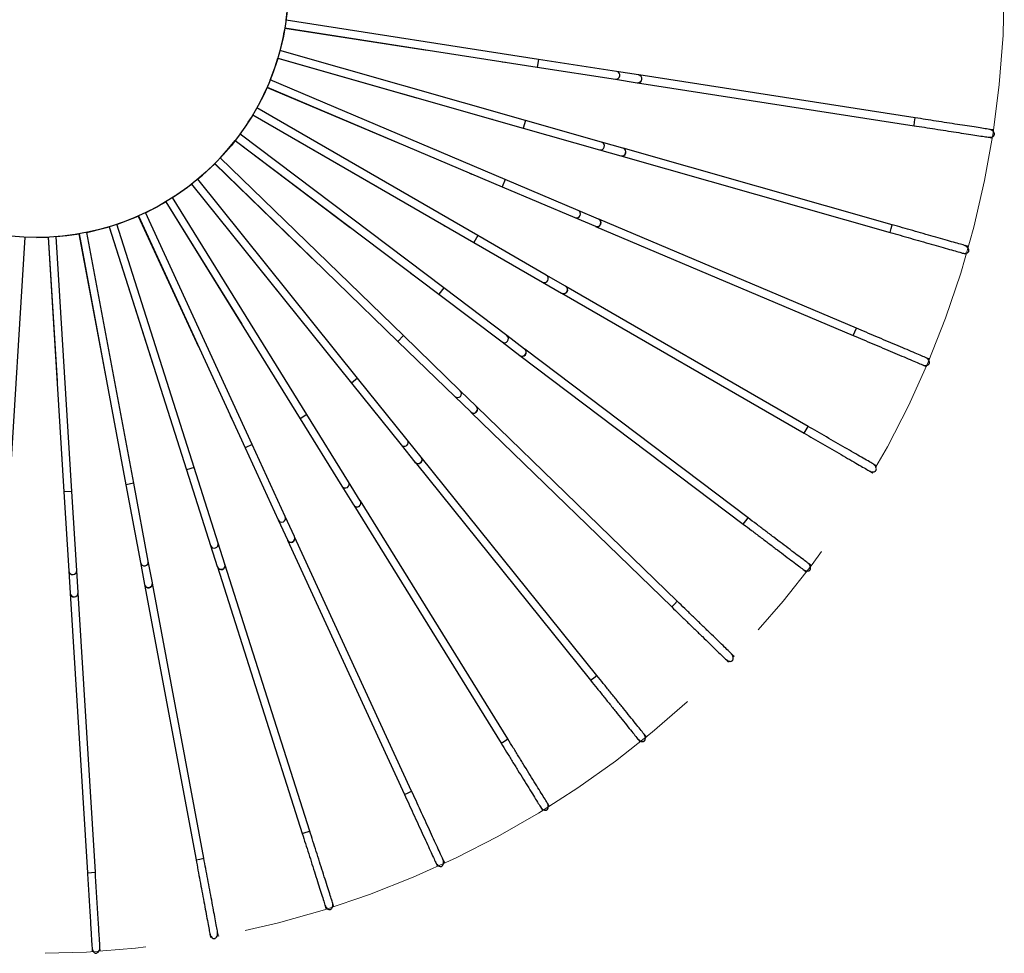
# Model space of a CAD drawing. Header units: millimetres. Extents: x 63 to 126, y 118 to 245.
# Tile 16 of 17: x 101 to 126, y 196 to 219. Entities that reach past the tile are written whole.
import ezdxf

# ---------------------------------------------------------------- set-up
doc = ezdxf.new("R2010")
doc.units = ezdxf.units.MM
doc.linetypes.add('CENTERX2', pattern=[20.32, 12.7, -2.54, 2.54, -2.54])
doc.styles.add('SLDTEXTSTYLE0', font='TXT', dxfattribs={"width": 0.75})
doc.dimstyles.new('SLDDIMSTYLE0', dxfattribs={"dimtxt": 3.5, "dimasz": 3.302, "dimexe": 0, "dimexo": 0.0625, "dimgap": 0.875, "dimtad": 1, "dimdec": 0, "dimlfac": 10, "dimrnd": 1e-09, "dimzin": 12, "dimdsep": 46, "dimtxsty": 'SLDTEXTSTYLE0', "dimsah": 1, "dimcen": 0.09, "dimadec": 0, "dimazin": 3, "dimtfac": 1, "dimtdec": 0, "dimtofl": 0, "dimtmove": 0, "dimatfit": 3, "dimfxl": 0, "dimfrac": 2, "dimtolj": 1, "dimtzin": 12, "dimarcsym": 0})

# ---------------------------------------------------------------- blocks, each defined once
blk = doc.blocks.new('_D_1')
at = {"color": 7, "linetype": 'Continuous', "lineweight": 0}
for p, q in [((100.78, 244.549), (66.29, 244.549)), ((67.29, 195.763), (67.29, 244.549)), ((100.78, 195.763), (66.29, 195.763))]:
    blk.add_line(p, q, dxfattribs=at)
at = {"color": 7, "linetype": 'Continuous', "lineweight": 18}
for points in [[(67.29, 244.549), (66.782, 241.247), (67.798, 241.247)], [(67.29, 195.763), (67.798, 199.065), (66.782, 199.065)]]:
    blk.add_solid(points, dxfattribs=at)
at = {"color": 7, "linetype": 'Continuous', "lineweight": 18, "char_height": 3.5, "attachment_point": 1, "rotation": 90, "style": 'SLDTEXTSTYLE0'}
for s, insert in [('488', (62.724, 217.485)), ('%%c', (62.778, 212.207))]:
    blk.add_mtext(s, dxfattribs=dict(at, insert=insert))

msp = doc.modelspace()

# ---------------------------------------------------------------- linework, layer by layer
at = {"color": 7, "linetype": 'Continuous', "lineweight": 25}
for p, q in [((114.427, 218.293), (108.07, 219.28)), ((108.039, 219.083), (114.396, 218.096)), ((108.04, 219.081), (111.628, 218.524)), ((114.102, 216.753), (107.914, 218.514)), ((111.628, 218.525), (111.628, 218.524)), ((107.86, 218.322), (114.047, 216.561)), ((107.861, 218.32), (111.352, 217.326)), ((113.513, 218.231), (113.577, 218.221)), ((114.427, 218.293), (114.396, 218.096)), ((116.398, 217.987), (114.427, 218.293)), ((114.396, 218.096), (116.368, 217.79)), ((116.951, 217.902), (116.398, 217.987)), ((113.591, 215.265), (107.666, 217.773)), ((116.368, 217.79), (116.92, 217.704)), ((116.92, 217.704), (116.925, 217.703)), ((116.925, 217.703), (123.898, 216.621)), ((116.956, 217.901), (116.951, 217.902)), ((123.928, 216.818), (116.956, 217.901)), ((107.588, 217.588), (113.513, 215.081)), ((107.589, 217.586), (110.932, 216.171)), ((111.352, 217.326), (111.353, 217.328)), ((112.9, 213.851), (107.329, 217.067)), ((107.229, 216.894), (112.8, 213.677)), ((107.229, 216.892), (110.373, 215.077)), ((113.187, 216.804), (113.25, 216.786)), ((114.102, 216.753), (114.047, 216.561)), ((116.021, 216.207), (114.102, 216.753)), ((123.898, 216.621), (123.913, 216.72)), ((123.913, 216.72), (123.928, 216.818)), ((114.047, 216.561), (115.966, 216.015)), ((125.877, 216.516), (125.813, 216.526)), ((125.895, 216.513), (125.898, 216.513)), ((106.787, 216.249), (111.921, 212.372)), ((106.787, 216.247), (109.684, 214.059)), ((112.041, 212.532), (106.907, 216.409)), ((116.559, 216.054), (116.021, 216.207)), ((125.783, 216.328), (125.847, 216.318)), ((125.868, 216.315), (125.864, 216.316)), ((110.932, 216.171), (110.933, 216.173)), ((115.966, 216.015), (116.504, 215.862)), ((116.564, 216.053), (116.559, 216.054)), ((123.35, 214.122), (116.564, 216.053)), ((111.027, 211.329), (106.408, 215.807)), ((116.504, 215.862), (116.509, 215.861)), ((116.509, 215.861), (123.296, 213.93)), ((106.268, 215.662), (108.875, 213.134)), ((106.269, 215.664), (110.887, 211.185)), ((109.872, 210.259), (105.839, 215.271)), ((112.689, 215.428), (112.749, 215.402)), ((113.591, 215.265), (113.513, 215.081)), ((115.428, 214.487), (113.591, 215.265)), ((105.682, 215.144), (107.958, 212.316)), ((105.683, 215.146), (109.716, 210.134)), ((110.373, 215.077), (110.374, 215.078)), ((113.513, 215.081), (115.35, 214.303)), ((108.594, 209.34), (105.208, 214.81)), ((105.037, 214.703), (106.948, 211.616)), ((105.038, 214.704), (108.424, 209.235)), ((115.943, 214.269), (115.428, 214.487)), ((104.342, 214.344), (105.86, 211.045)), ((104.343, 214.345), (107.032, 208.501)), ((107.214, 208.585), (104.525, 214.429)), ((115.35, 214.303), (115.865, 214.085)), ((115.948, 214.267), (115.943, 214.269)), ((122.445, 211.517), (115.948, 214.267)), ((103.608, 214.074), (104.709, 210.613)), ((103.61, 214.075), (105.56, 207.944)), ((105.751, 208.005), (103.8, 214.135)), ((109.684, 214.059), (109.685, 214.061)), ((112.025, 214.123), (112.081, 214.091)), ((115.865, 214.085), (115.87, 214.083)), ((115.87, 214.083), (122.367, 211.333)), ((123.296, 213.93), (123.323, 214.026)), ((123.323, 214.026), (123.35, 214.122)), ((101.093, 207.391), (101.489, 213.812)), ((101.781, 213.805), (102.07, 213.812)), ((102.07, 213.812), (102.293, 210.187)), ((102.071, 213.812), (102.467, 207.391)), ((102.667, 207.403), (102.271, 213.824)), ((102.847, 213.895), (103.514, 210.326)), ((102.849, 213.896), (104.031, 207.572)), ((104.227, 207.609), (103.045, 213.933)), ((112.9, 213.851), (112.8, 213.677)), ((114.628, 212.853), (112.9, 213.851)), ((112.8, 213.677), (114.528, 212.68)), ((125.248, 213.582), (125.185, 213.6)), ((125.264, 213.577), (125.268, 213.576)), ((125.131, 213.408), (125.193, 213.39)), ((125.213, 213.384), (125.21, 213.385)), ((108.875, 213.134), (108.876, 213.135)), ((111.206, 212.91), (111.258, 212.871)), ((115.112, 212.573), (114.628, 212.853)), ((112.041, 212.532), (111.921, 212.372)), ((113.633, 211.33), (112.041, 212.532)), ((114.528, 212.68), (115.012, 212.4)), ((115.117, 212.571), (115.112, 212.573)), ((121.227, 209.043), (115.117, 212.571)), ((107.958, 212.316), (107.96, 212.317)), ((111.921, 212.372), (113.513, 211.17)), ((115.012, 212.4), (115.017, 212.398)), ((115.017, 212.398), (121.127, 208.87)), ((110.245, 211.806), (110.291, 211.761)), ((106.948, 211.616), (106.95, 211.617)), ((122.406, 211.425), (122.445, 211.517)), ((111.027, 211.329), (110.887, 211.185)), ((112.459, 209.94), (111.027, 211.329)), ((114.08, 210.992), (113.633, 211.33)), ((122.367, 211.333), (122.406, 211.425)), ((105.86, 211.045), (105.861, 211.046)), ((110.887, 211.185), (112.32, 209.796)), ((113.513, 211.17), (113.959, 210.833)), ((114.084, 210.99), (114.08, 210.992)), ((119.714, 206.737), (114.084, 210.99)), ((109.154, 210.829), (109.195, 210.779)), ((113.959, 210.833), (113.963, 210.83)), ((113.963, 210.83), (119.594, 206.578)), ((124.262, 210.748), (124.202, 210.773)), ((124.278, 210.741), (124.281, 210.74)), ((104.709, 210.613), (104.711, 210.614)), ((124.124, 210.589), (124.184, 210.564)), ((124.204, 210.556), (124.2, 210.557)), ((103.514, 210.326), (103.516, 210.326)), ((109.872, 210.259), (109.716, 210.134)), ((111.123, 208.705), (109.872, 210.259)), ((102.293, 210.187), (102.295, 210.187)), ((107.952, 209.994), (107.987, 209.939)), ((109.716, 210.134), (110.967, 208.58)), ((112.32, 209.796), (112.721, 209.407)), ((112.86, 209.55), (112.459, 209.94)), ((112.864, 209.547), (112.86, 209.55)), ((117.929, 204.635), (112.864, 209.547)), ((106.657, 209.312), (106.684, 209.254)), ((108.594, 209.34), (108.424, 209.235)), ((109.645, 207.644), (108.594, 209.34)), ((112.721, 209.407), (112.725, 209.404)), ((112.725, 209.404), (117.79, 204.492)), ((108.424, 209.235), (109.475, 207.538)), ((121.177, 208.956), (121.227, 209.043)), ((105.288, 208.795), (105.307, 208.734)), ((121.127, 208.87), (121.177, 208.956)), ((107.214, 208.585), (107.032, 208.501)), ((107.032, 208.501), (107.866, 206.689)), ((108.048, 206.772), (107.214, 208.585)), ((110.967, 208.58), (111.317, 208.144)), ((111.473, 208.269), (111.123, 208.705)), ((102.411, 208.283), (102.415, 208.218)), ((103.865, 208.45), (103.877, 208.387)), ((111.476, 208.265), (111.473, 208.269)), ((115.9, 202.768), (111.476, 208.265)), ((105.751, 208.005), (105.56, 207.944)), ((106.355, 206.103), (105.751, 208.005)), ((111.317, 208.144), (111.321, 208.14)), ((111.321, 208.14), (115.744, 202.643)), ((122.935, 208.057), (122.879, 208.089)), ((122.951, 208.048), (122.954, 208.046)), ((105.56, 207.944), (106.165, 206.043)), ((122.779, 207.916), (122.835, 207.884)), ((122.854, 207.873), (122.851, 207.875)), ((104.227, 207.609), (104.031, 207.572)), ((104.031, 207.572), (104.397, 205.611)), ((104.594, 205.648), (104.227, 207.609)), ((109.475, 207.538), (109.769, 207.063)), ((109.939, 207.168), (109.645, 207.644)), ((102.667, 207.403), (102.467, 207.391)), ((102.467, 207.391), (102.59, 205.4)), ((102.79, 205.412), (102.667, 207.403)), ((109.769, 207.063), (109.772, 207.059)), ((109.772, 207.059), (113.486, 201.06)), ((109.942, 207.164), (109.939, 207.168)), ((113.656, 201.165), (109.942, 207.164)), ((108.281, 206.264), (108.048, 206.772)), ((107.866, 206.689), (108.1, 206.18)), ((119.594, 206.578), (119.654, 206.658)), ((119.654, 206.658), (119.714, 206.737)), ((106.165, 206.043), (106.334, 205.51)), ((106.525, 205.57), (106.355, 206.103)), ((108.1, 206.18), (108.102, 206.176)), ((108.102, 206.176), (111.051, 199.766)), ((108.283, 206.26), (108.281, 206.264)), ((111.232, 199.85), (108.283, 206.26)), ((104.397, 205.611), (104.5, 205.061)), ((104.697, 205.098), (104.594, 205.648)), ((106.526, 205.566), (106.525, 205.57)), ((108.665, 198.842), (106.526, 205.566)), ((121.288, 205.549), (121.237, 205.588)), ((121.302, 205.538), (121.305, 205.536)), ((102.59, 205.4), (102.625, 204.841)), ((102.824, 204.854), (102.79, 205.412)), ((106.334, 205.51), (106.336, 205.505)), ((106.336, 205.505), (108.475, 198.781)), ((121.116, 205.428), (121.168, 205.389)), ((121.185, 205.376), (121.182, 205.379)), ((104.5, 205.061), (104.501, 205.056)), ((104.501, 205.056), (105.797, 198.121)), ((104.698, 205.093), (104.697, 205.098)), ((105.994, 198.157), (104.698, 205.093)), ((102.625, 204.841), (102.625, 204.836)), ((102.625, 204.836), (103.059, 197.794)), ((102.824, 204.849), (102.824, 204.854)), ((103.259, 197.806), (102.824, 204.849)), ((117.79, 204.492), (117.86, 204.563)), ((117.86, 204.563), (117.929, 204.635)), ((119.346, 203.262), (119.299, 203.307)), ((119.16, 203.164), (119.206, 203.119)), ((119.222, 203.104), (119.219, 203.106)), ((119.358, 203.25), (119.361, 203.247)), ((115.744, 202.643), (115.822, 202.706)), ((115.822, 202.706), (115.9, 202.768)), ((113.486, 201.06), (113.571, 201.112)), ((113.571, 201.112), (113.656, 201.165)), ((116.94, 201.157), (116.981, 201.106)), ((116.994, 201.09), (116.992, 201.093)), ((117.136, 201.232), (117.096, 201.282)), ((117.147, 201.218), (117.15, 201.215)), ((111.142, 199.808), (111.232, 199.85)), ((111.051, 199.766), (111.142, 199.808)), ((114.49, 199.438), (114.524, 199.383)), ((114.536, 199.365), (114.534, 199.368)), ((114.695, 199.488), (114.66, 199.543)), ((114.704, 199.473), (114.706, 199.47)), ((108.57, 198.812), (108.665, 198.842)), ((108.475, 198.781), (108.57, 198.812)), ((105.797, 198.121), (105.896, 198.139)), ((105.896, 198.139), (105.994, 198.157)), ((112.057, 198.058), (112.03, 198.116)), ((111.848, 198.033), (111.875, 197.974)), ((111.884, 197.955), (111.882, 197.958)), ((112.064, 198.042), (112.066, 198.038)), ((103.059, 197.794), (103.159, 197.8)), ((103.159, 197.8), (103.259, 197.806)), ((109.053, 196.963), (109.073, 196.902)), ((109.079, 196.881), (109.078, 196.885)), ((109.263, 196.962), (109.244, 197.024)), ((109.269, 196.946), (109.27, 196.942)), ((106.148, 196.245), (106.16, 196.182)), ((106.164, 196.161), (106.163, 196.164)), ((106.357, 196.218), (106.345, 196.282)), ((106.36, 196.201), (106.36, 196.197)), ((103.177, 195.89), (103.181, 195.825)), ((103.38, 195.837), (103.376, 195.902)), ((103.182, 195.804), (103.182, 195.808)), ((103.381, 195.82), (103.382, 195.816))]:
    msp.add_line(p, q, dxfattribs=at)
at = {"color": 7, "linetype": 'Continuous', "lineweight": 25, "flags": 128}
for points in [[(108.071, 219.28), (108.097, 219.495), (108.125, 219.86)], [(107.667, 217.771), (107.792, 218.106), (107.861, 218.32)], [(107.329, 217.065), (107.419, 217.233), (107.589, 217.586)], [(106.408, 215.805), (106.628, 216.052), (106.787, 216.247)], [(105.838, 215.27), (105.962, 215.375), (106.268, 215.662)], [(105.207, 214.808), (105.593, 215.076), (105.682, 215.144)], [(104.524, 214.428), (104.794, 214.565), (105.037, 214.703)], [(103.799, 214.134), (103.927, 214.179), (104.342, 214.344)], [(103.045, 213.932), (103.474, 214.035), (103.608, 214.074)], [(102.269, 213.824), (102.543, 213.851), (102.849, 213.896)]]:
    msp.add_lwpolyline(points, dxfattribs=at)
at = {"color": 7, "linetype": 'CENTERX2', "lineweight": 18}
msp.add_circle((101.78, 220.156), 24.393, dxfattribs=at)
at = {"color": 7, "linetype": 'Continuous', "lineweight": 25}
msp.add_circle((101.78, 220.155), 6.35, dxfattribs=at)
for centre, radius, start, end in [((101.782, 220.155), 6.35, 345.0022, 350.272), ((116.383, 217.889), 0.1, 261.2485, 81.1044), ((116.936, 217.803), 0.1, 261.2889, 81.064), ((116.941, 217.802), 0.1, 261.1765, 81.1765), ((101.782, 220.155), 6.35, 323.8212, 329.0768), ((115.994, 216.111), 0.1, 254.1897, 74.0456), ((116.532, 215.958), 0.1, 254.2114, 74.0239), ((116.536, 215.957), 0.1, 254.1176, 74.1176), ((115.389, 214.395), 0.1, 247.1309, 66.9868), ((115.904, 214.177), 0.1, 247.1526, 66.965), ((115.909, 214.175), 0.1, 247.0588, 67.0588), ((114.578, 212.767), 0.1, 240.072, 59.928), ((115.062, 212.487), 0.1, 240.0938, 59.9062), ((115.067, 212.484), 0.1, 240, 60), ((113.573, 211.25), 0.1, 233.0132, 52.8691), ((114.019, 210.913), 0.1, 233.035, 52.8474), ((114.023, 210.91), 0.1, 232.9412, 52.9412), ((112.389, 209.868), 0.1, 225.9424, 45.8223), ((112.791, 209.479), 0.1, 225.9948, 45.7699), ((112.794, 209.475), 0.1, 225.8824, 45.8824), ((111.045, 208.642), 0.1, 218.8836, 38.7634), ((111.395, 208.207), 0.1, 218.936, 38.7111), ((111.398, 208.203), 0.1, 218.8235, 38.8235), ((109.56, 207.591), 0.1, 211.8248, 31.7046), ((109.854, 207.116), 0.1, 211.8585, 31.6709), ((109.857, 207.111), 0.1, 211.7647, 31.7647), ((107.957, 206.73), 0.1, 204.7779, 24.6338), ((106.26, 206.073), 0.1, 197.7071, 17.587), ((108.19, 206.222), 0.1, 204.8183, 24.5934), ((108.193, 206.218), 0.1, 204.7059, 24.7059), ((104.496, 205.629), 0.1, 190.6603, 10.5162), ((106.43, 205.54), 0.1, 197.7409, 17.5533), ((106.431, 205.535), 0.1, 197.6471, 17.6471), ((102.69, 205.406), 0.1, 183.5895, 3.4693), ((104.598, 205.08), 0.1, 190.682, 10.4944), ((104.599, 205.075), 0.1, 190.5882, 10.5882), ((102.724, 204.848), 0.1, 183.6232, 3.4356), ((102.725, 204.843), 0.1, 183.5294, 3.5294)]:
    msp.add_arc(centre, radius, start, end, dxfattribs=at)
for points, knots in [([(113.589, 218.221), (113.591, 218.22), (113.594, 218.219), (113.598, 218.218), (113.599, 218.218)], [0, 0, 0, 0, 0.634009, 1, 1, 1, 1]), ([(113.262, 216.785), (113.264, 216.783), (113.267, 216.781), (113.27, 216.781), (113.271, 216.78)], [0, 0, 0, 0, 0.6340088, 1, 1, 1, 1]), ([(125.796, 216.529), (125.752, 216.535), (125.666, 216.549), (125.473, 216.579), (125.248, 216.614), (124.998, 216.652), (124.734, 216.693), (124.463, 216.736), (124.194, 216.777), (124.015, 216.805), (123.928, 216.818)], [0, 0, 0, 0, 0.143187, 0.281184, 0.41398, 0.541585, 0.663988, 0.781192, 0.893199, 1, 1, 1, 1]), ([(123.898, 216.621), (123.985, 216.607), (124.163, 216.58), (124.432, 216.538), (124.703, 216.496), (124.967, 216.455), (125.218, 216.416), (125.442, 216.381), (125.635, 216.351), (125.722, 216.338), (125.765, 216.331)], [0, 0, 0, 0, 0.1068011, 0.2188084, 0.3360118, 0.4584148, 0.5860201, 0.7188157, 0.8568127, 1, 1, 1, 1]), ([(125.765, 216.331), (125.785, 216.329), (125.821, 216.325), (125.871, 216.338), (125.903, 216.358), (125.918, 216.379), (125.923, 216.391), (125.926, 216.401), (125.927, 216.41), (125.925, 216.431), (125.91, 216.465), (125.868, 216.508), (125.822, 216.521), (125.796, 216.529)], [0, 0, 0, 0, 0.177703, 0.317472, 0.418256, 0.455417, 0.486026, 0.500132, 0.514226, 0.547738, 0.648915, 0.800651, 1, 1, 1, 1]), ([(125.9, 216.512), (125.898, 216.513), (125.886, 216.514), (125.869, 216.515), (125.855, 216.508), (125.852, 216.507)], [0, 0, 0, 0, 0.0878833, 0.7760683, 1, 1, 1, 1]), ([(125.83, 216.33), (125.831, 216.33), (125.84, 216.321), (125.855, 216.317), (125.868, 216.315), (125.869, 216.315)], [0, 0, 0, 0, 0.0557156, 0.8982256, 1, 1, 1, 1]), ([(112.761, 215.399), (112.762, 215.398), (112.765, 215.395), (112.768, 215.394), (112.77, 215.394)], [0, 0, 0, 0, 0.634009, 1, 1, 1, 1]), ([(112.093, 214.086), (112.094, 214.084), (112.097, 214.082), (112.1, 214.08), (112.101, 214.079)], [0, 0, 0, 0, 0.634009, 1, 1, 1, 1]), ([(125.168, 213.605), (125.126, 213.617), (125.042, 213.641), (124.854, 213.694), (124.635, 213.756), (124.392, 213.826), (124.134, 213.899), (123.871, 213.974), (123.609, 214.049), (123.435, 214.098), (123.35, 214.122)], [0, 0, 0, 0, 0.143187, 0.281184, 0.41398, 0.541585, 0.663988, 0.781192, 0.893199, 1, 1, 1, 1]), ([(123.296, 213.93), (123.38, 213.906), (123.554, 213.856), (123.816, 213.782), (124.079, 213.707), (124.337, 213.633), (124.581, 213.564), (124.799, 213.502), (124.987, 213.448), (125.071, 213.425), (125.114, 213.412)], [0, 0, 0, 0, 0.106801, 0.218808, 0.336012, 0.458415, 0.58602, 0.718816, 0.856813, 1, 1, 1, 1]), ([(125.114, 213.412), (125.133, 213.408), (125.168, 213.4), (125.219, 213.406), (125.253, 213.423), (125.271, 213.441), (125.278, 213.453), (125.281, 213.462), (125.283, 213.472), (125.284, 213.492), (125.273, 213.527), (125.237, 213.576), (125.193, 213.594), (125.168, 213.605)], [0, 0, 0, 0, 0.177703, 0.317472, 0.418256, 0.455417, 0.486026, 0.500132, 0.514226, 0.547738, 0.648915, 0.800651, 1, 1, 1, 1]), ([(125.269, 213.576), (125.268, 213.576), (125.256, 213.58), (125.239, 213.582), (125.225, 213.578), (125.221, 213.576)], [0, 0, 0, 0, 0.087883, 0.776068, 1, 1, 1, 1]), ([(125.178, 213.404), (125.178, 213.403), (125.187, 213.394), (125.201, 213.388), (125.213, 213.384), (125.215, 213.384)], [0, 0, 0, 0, 0.055716, 0.898226, 1, 1, 1, 1]), ([(111.269, 212.865), (111.27, 212.863), (111.272, 212.86), (111.275, 212.858), (111.276, 212.857)], [0, 0, 0, 0, 0.634009, 1, 1, 1, 1]), ([(110.301, 211.754), (110.302, 211.752), (110.304, 211.749), (110.306, 211.746), (110.307, 211.745)], [0, 0, 0, 0, 0.634009, 1, 1, 1, 1]), ([(124.186, 210.78), (124.145, 210.798), (124.065, 210.832), (123.885, 210.908), (123.676, 210.996), (123.442, 211.095), (123.196, 211.199), (122.944, 211.306), (122.693, 211.412), (122.527, 211.483), (122.445, 211.517)], [0, 0, 0, 0, 0.143187, 0.281184, 0.41398, 0.541585, 0.663988, 0.781192, 0.893199, 1, 1, 1, 1]), ([(122.367, 211.333), (122.449, 211.299), (122.615, 211.228), (122.866, 211.122), (123.118, 211.015), (123.364, 210.911), (123.598, 210.812), (123.807, 210.724), (123.987, 210.647), (124.067, 210.613), (124.108, 210.596)], [0, 0, 0, 0, 0.106801, 0.218808, 0.336012, 0.458415, 0.58602, 0.718816, 0.856813, 1, 1, 1, 1]), ([(109.204, 210.77), (109.205, 210.768), (109.206, 210.765), (109.208, 210.762), (109.209, 210.761)], [0, 0, 0, 0, 0.6340088, 1, 1, 1, 1]), ([(124.108, 210.596), (124.127, 210.589), (124.161, 210.577), (124.212, 210.577), (124.248, 210.589), (124.268, 210.605), (124.276, 210.616), (124.281, 210.625), (124.284, 210.634), (124.287, 210.655), (124.281, 210.691), (124.251, 210.743), (124.21, 210.767), (124.186, 210.78)], [0, 0, 0, 0, 0.177703, 0.317472, 0.418256, 0.455417, 0.486026, 0.500132, 0.514226, 0.547738, 0.648915, 0.800651, 1, 1, 1, 1]), ([(124.283, 210.739), (124.281, 210.74), (124.27, 210.745), (124.253, 210.749), (124.239, 210.746), (124.235, 210.746)], [0, 0, 0, 0, 0.087883, 0.776068, 1, 1, 1, 1]), ([(124.171, 210.58), (124.171, 210.579), (124.178, 210.568), (124.191, 210.561), (124.203, 210.556), (124.205, 210.555)], [0, 0, 0, 0, 0.055716, 0.898226, 1, 1, 1, 1]), ([(107.994, 209.929), (107.995, 209.927), (107.996, 209.924), (107.998, 209.921), (107.999, 209.92)], [0, 0, 0, 0, 0.634009, 1, 1, 1, 1]), ([(106.691, 209.243), (106.691, 209.241), (106.691, 209.237), (106.693, 209.234), (106.694, 209.233)], [0, 0, 0, 0, 0.634009, 1, 1, 1, 1]), ([(122.864, 208.098), (122.826, 208.12), (122.75, 208.164), (122.581, 208.261), (122.384, 208.375), (122.165, 208.502), (121.933, 208.636), (121.696, 208.773), (121.46, 208.909), (121.304, 208.999), (121.227, 209.043)], [0, 0, 0, 0, 0.143187, 0.281184, 0.41398, 0.541585, 0.663988, 0.781192, 0.893199, 1, 1, 1, 1]), ([(121.127, 208.87), (121.204, 208.826), (121.36, 208.736), (121.596, 208.599), (121.833, 208.462), (122.065, 208.328), (122.284, 208.202), (122.481, 208.088), (122.65, 207.99), (122.726, 207.947), (122.764, 207.925)], [0, 0, 0, 0, 0.106801, 0.218808, 0.336012, 0.458415, 0.58602, 0.718816, 0.856813, 1, 1, 1, 1]), ([(105.312, 208.722), (105.312, 208.72), (105.313, 208.717), (105.314, 208.713), (105.314, 208.712)], [0, 0, 0, 0, 0.634009, 1, 1, 1, 1]), ([(103.881, 208.375), (103.88, 208.373), (103.88, 208.369), (103.881, 208.366), (103.881, 208.364)], [0, 0, 0, 0, 0.634009, 1, 1, 1, 1]), ([(102.417, 208.206), (102.417, 208.204), (102.416, 208.2), (102.416, 208.197), (102.416, 208.196)], [0, 0, 0, 0, 0.634009, 1, 1, 1, 1]), ([(122.764, 207.925), (122.782, 207.916), (122.814, 207.899), (122.865, 207.893), (122.902, 207.901), (122.924, 207.914), (122.933, 207.924), (122.939, 207.932), (122.943, 207.941), (122.949, 207.961), (122.947, 207.997), (122.924, 208.053), (122.886, 208.082), (122.864, 208.098)], [0, 0, 0, 0, 0.177703, 0.317472, 0.418256, 0.455417, 0.486026, 0.500132, 0.514226, 0.547738, 0.648915, 0.800651, 1, 1, 1, 1]), ([(122.955, 208.045), (122.954, 208.046), (122.943, 208.052), (122.927, 208.059), (122.912, 208.058), (122.909, 208.058)], [0, 0, 0, 0, 0.087883, 0.776068, 1, 1, 1, 1]), ([(122.824, 207.901), (122.825, 207.9), (122.83, 207.889), (122.843, 207.88), (122.854, 207.873), (122.855, 207.872)], [0, 0, 0, 0, 0.055716, 0.898226, 1, 1, 1, 1]), ([(119.594, 206.578), (119.664, 206.525), (119.808, 206.416), (120.025, 206.252), (120.244, 206.087), (120.458, 205.925), (120.66, 205.773), (120.841, 205.636), (120.997, 205.518), (121.067, 205.465), (121.102, 205.439)], [0, 0, 0, 0, 0.1068011, 0.2188084, 0.3360118, 0.4584148, 0.5860201, 0.7188157, 0.8568127, 1, 1, 1, 1]), ([(121.223, 205.598), (121.187, 205.625), (121.118, 205.678), (120.962, 205.795), (120.78, 205.932), (120.578, 206.085), (120.365, 206.246), (120.146, 206.411), (119.929, 206.576), (119.785, 206.684), (119.714, 206.737)], [0, 0, 0, 0, 0.143187, 0.281184, 0.41398, 0.541585, 0.663988, 0.781192, 0.893199, 1, 1, 1, 1]), ([(121.102, 205.439), (121.119, 205.428), (121.148, 205.408), (121.199, 205.395), (121.236, 205.398), (121.259, 205.409), (121.27, 205.417), (121.276, 205.425), (121.282, 205.433), (121.29, 205.452), (121.293, 205.488), (121.277, 205.547), (121.242, 205.58), (121.223, 205.598)], [0, 0, 0, 0, 0.177703, 0.317472, 0.418256, 0.455417, 0.486026, 0.500132, 0.514226, 0.547738, 0.648915, 0.800651, 1, 1, 1, 1]), ([(121.306, 205.535), (121.305, 205.536), (121.295, 205.543), (121.28, 205.552), (121.265, 205.553), (121.262, 205.553)], [0, 0, 0, 0, 0.087883, 0.776068, 1, 1, 1, 1]), ([(121.159, 205.407), (121.159, 205.407), (121.163, 205.395), (121.174, 205.385), (121.185, 205.376), (121.186, 205.375)], [0, 0, 0, 0, 0.055716, 0.898226, 1, 1, 1, 1]), ([(119.286, 203.319), (119.255, 203.35), (119.192, 203.411), (119.052, 203.547), (118.889, 203.705), (118.707, 203.882), (118.514, 204.068), (118.318, 204.259), (118.122, 204.448), (117.993, 204.574), (117.929, 204.635)], [0, 0, 0, 0, 0.143187, 0.281184, 0.41398, 0.541585, 0.663988, 0.781192, 0.893199, 1, 1, 1, 1]), ([(117.79, 204.492), (117.853, 204.43), (117.983, 204.305), (118.179, 204.115), (118.375, 203.924), (118.567, 203.738), (118.749, 203.562), (118.912, 203.403), (119.053, 203.267), (119.115, 203.207), (119.147, 203.176)], [0, 0, 0, 0, 0.106801, 0.218808, 0.336012, 0.458415, 0.58602, 0.718816, 0.856813, 1, 1, 1, 1]), ([(119.147, 203.176), (119.162, 203.163), (119.189, 203.139), (119.237, 203.12), (119.275, 203.119), (119.299, 203.127), (119.311, 203.134), (119.318, 203.14), (119.325, 203.148), (119.335, 203.166), (119.342, 203.202), (119.334, 203.261), (119.304, 203.298), (119.286, 203.319)], [0, 0, 0, 0, 0.1777034, 0.3174722, 0.418256, 0.4554173, 0.4860261, 0.5001321, 0.5142261, 0.5477384, 0.6489149, 0.8006507, 1, 1, 1, 1]), ([(119.2, 203.138), (119.2, 203.137), (119.203, 203.125), (119.212, 203.113), (119.222, 203.104), (119.223, 203.103)], [0, 0, 0, 0, 0.055716, 0.898226, 1, 1, 1, 1]), ([(119.362, 203.246), (119.361, 203.247), (119.352, 203.256), (119.338, 203.266), (119.323, 203.269), (119.32, 203.269)], [0, 0, 0, 0, 0.087883, 0.776068, 1, 1, 1, 1]), ([(115.744, 202.643), (115.799, 202.574), (115.912, 202.434), (116.083, 202.222), (116.255, 202.008), (116.423, 201.799), (116.582, 201.602), (116.724, 201.425), (116.847, 201.273), (116.901, 201.205), (116.929, 201.17)], [0, 0, 0, 0, 0.106801, 0.218808, 0.336012, 0.458415, 0.58602, 0.718816, 0.856813, 1, 1, 1, 1]), ([(117.085, 201.296), (117.057, 201.33), (117.002, 201.398), (116.88, 201.55), (116.737, 201.728), (116.579, 201.925), (116.411, 202.133), (116.239, 202.347), (116.068, 202.559), (115.955, 202.7), (115.9, 202.768)], [0, 0, 0, 0, 0.143187, 0.281184, 0.41398, 0.541585, 0.663988, 0.781192, 0.893199, 1, 1, 1, 1]), ([(113.486, 201.06), (113.532, 200.985), (113.628, 200.831), (113.771, 200.6), (113.915, 200.367), (114.056, 200.139), (114.189, 199.924), (114.309, 199.731), (114.412, 199.564), (114.458, 199.49), (114.481, 199.453)], [0, 0, 0, 0, 0.106801, 0.218808, 0.336012, 0.458415, 0.58602, 0.718816, 0.856813, 1, 1, 1, 1]), ([(114.651, 199.558), (114.628, 199.596), (114.582, 199.67), (114.479, 199.836), (114.359, 200.029), (114.226, 200.244), (114.085, 200.472), (113.941, 200.705), (113.798, 200.937), (113.703, 201.09), (113.656, 201.165)], [0, 0, 0, 0, 0.143187, 0.281184, 0.41398, 0.541585, 0.663988, 0.781192, 0.893199, 1, 1, 1, 1]), ([(116.929, 201.17), (116.942, 201.155), (116.966, 201.129), (117.012, 201.104), (117.049, 201.098), (117.074, 201.103), (117.087, 201.109), (117.094, 201.114), (117.102, 201.121), (117.114, 201.137), (117.126, 201.172), (117.125, 201.232), (117.099, 201.273), (117.085, 201.296)], [0, 0, 0, 0, 0.177703, 0.317472, 0.418256, 0.455417, 0.486026, 0.500132, 0.514226, 0.547738, 0.648915, 0.800651, 1, 1, 1, 1]), ([(116.976, 201.126), (116.976, 201.125), (116.978, 201.113), (116.986, 201.1), (116.994, 201.09), (116.995, 201.089)], [0, 0, 0, 0, 0.055716, 0.898226, 1, 1, 1, 1]), ([(117.151, 201.214), (117.15, 201.215), (117.142, 201.225), (117.129, 201.236), (117.115, 201.241), (117.112, 201.242)], [0, 0, 0, 0, 0.087883, 0.776068, 1, 1, 1, 1]), ([(112.022, 198.132), (112.004, 198.173), (111.967, 198.252), (111.886, 198.429), (111.791, 198.636), (111.685, 198.866), (111.573, 199.109), (111.459, 199.358), (111.345, 199.605), (111.269, 199.769), (111.232, 199.85)], [0, 0, 0, 0, 0.143187, 0.281184, 0.41398, 0.541585, 0.663988, 0.781192, 0.893199, 1, 1, 1, 1]), ([(111.051, 199.766), (111.088, 199.686), (111.163, 199.522), (111.277, 199.275), (111.391, 199.026), (111.503, 198.782), (111.609, 198.552), (111.704, 198.346), (111.786, 198.168), (111.822, 198.089), (111.841, 198.049)], [0, 0, 0, 0, 0.106801, 0.218808, 0.336012, 0.458415, 0.58602, 0.718816, 0.856813, 1, 1, 1, 1]), ([(114.481, 199.453), (114.493, 199.436), (114.513, 199.407), (114.555, 199.377), (114.591, 199.366), (114.617, 199.368), (114.63, 199.372), (114.638, 199.376), (114.646, 199.382), (114.661, 199.397), (114.677, 199.43), (114.683, 199.49), (114.663, 199.533), (114.651, 199.558)], [0, 0, 0, 0, 0.177703, 0.317472, 0.418256, 0.455417, 0.486026, 0.500132, 0.514226, 0.547738, 0.648915, 0.800651, 1, 1, 1, 1]), ([(114.523, 199.403), (114.523, 199.402), (114.522, 199.39), (114.529, 199.376), (114.536, 199.365), (114.536, 199.363)], [0, 0, 0, 0, 0.055716, 0.898226, 1, 1, 1, 1]), ([(114.706, 199.469), (114.706, 199.47), (114.699, 199.48), (114.688, 199.494), (114.674, 199.5), (114.671, 199.501)], [0, 0, 0, 0, 0.087883, 0.776068, 1, 1, 1, 1]), ([(109.238, 197.041), (109.225, 197.083), (109.199, 197.166), (109.139, 197.352), (109.07, 197.569), (108.994, 197.81), (108.912, 198.065), (108.829, 198.326), (108.747, 198.586), (108.692, 198.758), (108.665, 198.842)], [0, 0, 0, 0, 0.1431873, 0.2811843, 0.4139799, 0.5415852, 0.6639882, 0.7811916, 0.8931989, 1, 1, 1, 1]), ([(108.475, 198.781), (108.502, 198.697), (108.556, 198.525), (108.639, 198.266), (108.722, 198.005), (108.803, 197.75), (108.88, 197.508), (108.949, 197.292), (109.008, 197.105), (109.034, 197.022), (109.048, 196.98)], [0, 0, 0, 0, 0.106801, 0.218808, 0.336012, 0.458415, 0.58602, 0.718816, 0.856813, 1, 1, 1, 1]), ([(105.797, 198.121), (105.814, 198.034), (105.847, 197.856), (105.897, 197.589), (105.947, 197.319), (105.996, 197.056), (106.043, 196.807), (106.085, 196.584), (106.121, 196.392), (106.137, 196.306), (106.145, 196.262)], [0, 0, 0, 0, 0.106801, 0.218808, 0.336012, 0.458415, 0.58602, 0.718816, 0.856813, 1, 1, 1, 1]), ([(106.341, 196.299), (106.333, 196.343), (106.317, 196.429), (106.281, 196.621), (106.24, 196.844), (106.193, 197.093), (106.144, 197.356), (106.093, 197.626), (106.043, 197.893), (106.01, 198.071), (105.994, 198.157)], [0, 0, 0, 0, 0.143187, 0.281184, 0.41398, 0.541585, 0.663988, 0.781192, 0.893199, 1, 1, 1, 1]), ([(111.841, 198.049), (111.85, 198.031), (111.867, 197.999), (111.905, 197.964), (111.939, 197.95), (111.965, 197.948), (111.978, 197.95), (111.988, 197.954), (111.996, 197.958), (112.012, 197.971), (112.032, 198.002), (112.046, 198.061), (112.031, 198.107), (112.022, 198.132)], [0, 0, 0, 0, 0.177703, 0.317472, 0.418256, 0.455417, 0.486026, 0.500132, 0.514226, 0.547738, 0.648915, 0.800651, 1, 1, 1, 1]), ([(111.876, 197.994), (111.876, 197.994), (111.874, 197.981), (111.879, 197.967), (111.884, 197.955), (111.885, 197.953)], [0, 0, 0, 0, 0.055716, 0.898226, 1, 1, 1, 1]), ([(112.066, 198.037), (112.066, 198.038), (112.06, 198.05), (112.051, 198.064), (112.038, 198.072), (112.035, 198.074)], [0, 0, 0, 0, 0.087883, 0.776068, 1, 1, 1, 1]), ([(103.059, 197.794), (103.065, 197.706), (103.076, 197.526), (103.093, 197.254), (103.109, 196.98), (103.126, 196.713), (103.141, 196.46), (103.155, 196.234), (103.167, 196.039), (103.173, 195.952), (103.176, 195.907)], [0, 0, 0, 0, 0.106801, 0.218808, 0.336012, 0.458415, 0.58602, 0.718816, 0.856813, 1, 1, 1, 1]), ([(103.375, 195.92), (103.372, 195.964), (103.367, 196.051), (103.355, 196.246), (103.341, 196.473), (103.325, 196.726), (103.309, 196.993), (103.292, 197.266), (103.275, 197.538), (103.264, 197.718), (103.259, 197.806)], [0, 0, 0, 0, 0.1431873, 0.2811843, 0.4139799, 0.5415852, 0.6639882, 0.7811916, 0.8931989, 1, 1, 1, 1]), ([(109.048, 196.98), (109.055, 196.961), (109.068, 196.928), (109.101, 196.888), (109.134, 196.869), (109.159, 196.865), (109.172, 196.865), (109.182, 196.868), (109.191, 196.871), (109.209, 196.882), (109.232, 196.91), (109.253, 196.967), (109.244, 197.014), (109.238, 197.041)], [0, 0, 0, 0, 0.177703, 0.317472, 0.418256, 0.455417, 0.486026, 0.500132, 0.514226, 0.547738, 0.648915, 0.800651, 1, 1, 1, 1]), ([(109.076, 196.922), (109.076, 196.921), (109.072, 196.909), (109.076, 196.894), (109.079, 196.881), (109.08, 196.88)], [0, 0, 0, 0, 0.055716, 0.898226, 1, 1, 1, 1]), ([(109.27, 196.941), (109.27, 196.942), (109.266, 196.954), (109.258, 196.969), (109.247, 196.979), (109.244, 196.981)], [0, 0, 0, 0, 0.087883, 0.776068, 1, 1, 1, 1]), ([(106.145, 196.262), (106.15, 196.243), (106.158, 196.208), (106.186, 196.165), (106.216, 196.142), (106.241, 196.135), (106.254, 196.134), (106.264, 196.135), (106.273, 196.137), (106.292, 196.146), (106.319, 196.171), (106.346, 196.225), (106.343, 196.272), (106.341, 196.299)], [0, 0, 0, 0, 0.177703, 0.317472, 0.418256, 0.455417, 0.486026, 0.500132, 0.514226, 0.547738, 0.648915, 0.800651, 1, 1, 1, 1]), ([(106.166, 196.201), (106.165, 196.2), (106.16, 196.189), (106.162, 196.174), (106.164, 196.161), (106.164, 196.159)], [0, 0, 0, 0, 0.055716, 0.898226, 1, 1, 1, 1]), ([(106.361, 196.196), (106.36, 196.198), (106.358, 196.21), (106.352, 196.226), (106.342, 196.237), (106.34, 196.239)], [0, 0, 0, 0, 0.0878833, 0.7760683, 1, 1, 1, 1]), ([(103.176, 195.907), (103.178, 195.887), (103.182, 195.852), (103.205, 195.805), (103.232, 195.779), (103.255, 195.769), (103.268, 195.766), (103.278, 195.766), (103.288, 195.767), (103.308, 195.773), (103.337, 195.795), (103.371, 195.845), (103.374, 195.892), (103.375, 195.92)], [0, 0, 0, 0, 0.177703, 0.317472, 0.418256, 0.455417, 0.486026, 0.500132, 0.514226, 0.547738, 0.648915, 0.800651, 1, 1, 1, 1]), ([(103.189, 195.844), (103.188, 195.843), (103.182, 195.832), (103.181, 195.817), (103.182, 195.804), (103.182, 195.803)], [0, 0, 0, 0, 0.0557156, 0.8982256, 1, 1, 1, 1]), ([(103.382, 195.815), (103.382, 195.816), (103.381, 195.829), (103.377, 195.846), (103.368, 195.857), (103.366, 195.86)], [0, 0, 0, 0, 0.087883, 0.776068, 1, 1, 1, 1])]:
    msp.add_open_spline(points, degree=3, knots=knots, dxfattribs=at)

# ---------------------------------------------------------------- dimensions: what is measured, and where the dimension line sits
at = {"color": 7, "linetype": 'Continuous', "lineweight": 18}
dim = msp.add_linear_dim(base=(67.29, 244.549), p1=(101.78, 195.763), p2=(101.78, 244.549), angle=90, text='%%c<>', dimstyle='SLDDIMSTYLE0', dxfattribs=at)
dim.commit()
dim.dimension.update_dxf_attribs({"geometry": '_D_1', "text_midpoint": (67.29, 218.725), "dimtype": 160})

doc.saveas('drawing.dxf')
